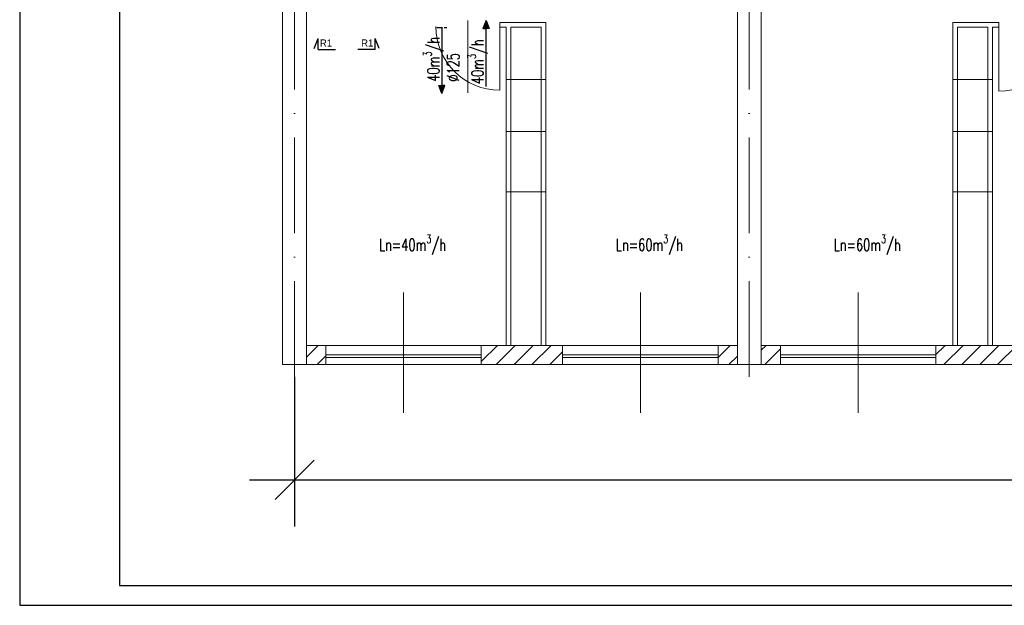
# Model space of a CAD drawing. Header units: millimetres. Extents: x -6513 to 30474, y -6915 to 65597.
# Tile 61 of 256: x -3136 to -1902, y 9407 to 10142. Entities that reach past the tile are written whole.
import ezdxf
from ezdxf.enums import TextEntityAlignment as Align

# ---------------------------------------------------------------- set-up
doc = ezdxf.new("R2010")
doc.units = ezdxf.units.MM
doc.linetypes.add('ACAD_ISO10W100', pattern=[18, 12, -3, 0, -3])
doc.linetypes.add('DASHED', pattern=[19.05, 12.7, -6.35])
doc.layers.get('0').update_dxf_attribs({"color": 8})
for name, color, linetype in [('A200_General07', 8, 'Continuous'), ('A200_General08', 8, 'Continuous'), ('A270_text04', 8, 'Continuous'), ('DB_WM_nawiew-opis', 8, 'Continuous'), ('DB_WM_wywies-opis', 8, 'Continuous')]:
    doc.layers.add(name, color=color, linetype=linetype)
for name, color, linetype, lineweight in [('A_cienka', 8, 'Continuous', 5), ('A_osie', 8, 'ACAD_ISO10W100', 5), ('A_widok', 8, 'Continuous', 13), ('A_Wymiary', 8, 'Continuous', 9), ('DB-WM-nawiew-opis', 8, 'Continuous', 25), ('DB-WM-nawiew-opis-odnośnik', 8, 'Continuous', 30), ('DB-WM-wywiew-opis', 8, 'Continuous', 25), ('DB_WM_nawiew', 8, 'Continuous', 30), ('R-TABELKA', 8, 'Continuous', 25)]:
    doc.layers.add(name, color=color, linetype=linetype, lineweight=lineweight)
doc.styles.add('BRH', font='txt')
doc.styles.get("Standard").update_dxf_attribs({"font": 'txt.shx', "width": 0.9})

# ---------------------------------------------------------------- blocks, each defined once
blk = doc.blocks.new('drzwi schem')
at = {"color": 252}
blk.add_line((0, 0), (0, 1), dxfattribs=at)
at = {"color": 252, "ltscale": 10}
blk.add_line((0.5, -0.093), (0.5, 1.04), dxfattribs=at)
at = {"color": 252}
blk.add_arc((0, 0), 1, 0, 90, dxfattribs=at)
blk = doc.blocks.new('A$C2355049C')
at = {"layer": 'DB-WM-nawiew-opis-odnośnik'}
h = blk.add_hatch(color=256, dxfattribs=at)
h.paths.add_polyline_path([(0, -9.8), (3.9, -9.8), (0, 0)])
h.paths.add_polyline_path([(0, 0), (-3.9, -9.8), (0, -9.8)])
at = {"layer": 'DB-WM-nawiew-opis-odnośnik', "flags": 128}
for points in [[(0, 0), (-3.9, -9.8), (0, -9.8)], [(0, -82.9), (0, 0)], [(0, 0), (3.9, -9.8), (0, -9.8)]]:
    blk.add_lwpolyline(points, dxfattribs=at)
blk = doc.blocks.new('Sect Mk right')
at = {"layer": 'A200_General07', "color": 1}
for p, q in [((0.29, 7.48), (3.92, 6.01)), ((0, 6.01), (0, -0.21)), ((0, 6.01), (3.92, 6.01))]:
    blk.add_line(p, q, dxfattribs=at)
at = {"layer": 'A270_text04', "color": 0, "style": 'BRH'}
blk.add_attdef('-', text='', height=4.51, dxfattribs=at).set_placement((1.77, 1.49), align=Align.MIDDLE)

msp = doc.modelspace()

# ---------------------------------------------------------------- hatches: boundary and pattern name
at = {"layer": 'A_Wymiary'}
h = msp.add_hatch(dxfattribs=at)
h.set_pattern_fill('ANSI31', color=256, scale=5, style=0)
h.set_pattern_definition([(45, (-3028.741, 6614.855), (-11.22532, 11.22532), [])])
h.paths.add_polyline_path([(-2752.446, 9733.092), (-2776.446, 9733.092), (-2776.446, 9709.092), (-2752.446, 9709.092)])
h.paths.add_polyline_path([(-2455.446, 9733.092), (-2557.446, 9733.092), (-2557.446, 9709.092), (-2455.446, 9709.092)])
h.paths.add_polyline_path([(-2236.446, 9733.092), (-2260.446, 9733.092), (-2260.446, 9709.092), (-2236.446, 9709.092)])
h.paths.add_polyline_path([(-2182.446, 9733.092), (-2206.446, 9733.092), (-2206.446, 9709.092), (-2182.446, 9709.092)])
h.paths.add_polyline_path([(-1885.446, 9733.092), (-1987.446, 9733.092), (-1987.446, 9709.092), (-1885.446, 9709.092)])
h.paths.add_polyline_path([(-1315.446, 9733.092), (-1417.446, 9733.092), (-1417.446, 9709.934), (-1315.446, 9709.934)])
h.paths.add_polyline_path([(-1612.446, 9733.092), (-1636.446, 9733.092), (-1636.446, 9709.092), (-1612.446, 9709.092)])
h.paths.add_polyline_path([(-1666.446, 9733.092), (-1690.446, 9733.092), (-1690.446, 9709.092), (-1666.446, 9709.092)])

# ---------------------------------------------------------------- linework, layer by layer
at = {"layer": 'A_cienka'}
for p, q in [((-2476.446, 10066.387), (-2526.446, 10066.387)), ((-1966.446, 10066.387), (-1916.446, 10066.387)), ((-2476.446, 10001.578), (-2526.446, 10001.578)), ((-1966.446, 10001.578), (-1916.446, 10001.578)), ((-2476.446, 9925.497), (-2526.446, 9925.497)), ((-1966.446, 9925.497), (-1916.446, 9925.497)), ((-2776.446, 9733.092), (-2236.446, 9733.092)), ((-2206.446, 9733.092), (-1666.446, 9733.092)), ((-2557.446, 9721.092), (-2752.446, 9721.092)), ((-2557.446, 9718.092), (-2752.446, 9718.092)), ((-2455.446, 9721.092), (-2260.446, 9721.092)), ((-2455.446, 9718.092), (-2260.446, 9718.092)), ((-1987.446, 9721.092), (-2182.446, 9721.092)), ((-1987.446, 9718.092), (-2182.446, 9718.092)), ((-2776.446, 9709.092), (2360.554, 9709.092)), ((-2776.446, 9709.092), (7544.554, 9709.092))]:
    msp.add_line(p, q, dxfattribs=at)
at = {"layer": 'A_cienka', "ltscale": 10}
for p, q in [((-2654.946, 9648.693), (-2654.946, 9799.49)), ((-2357.946, 9648.693), (-2357.946, 9799.49)), ((-2084.946, 9648.693), (-2084.946, 9799.49))]:
    msp.add_line(p, q, dxfattribs=at)
at = {"layer": 'A_osie', "ltscale": 10}
for p, q in [((-2791.446, 9693.649), (-2791.446, 11445.708)), ((-2221.446, 9693.649), (-2221.446, 11445.708))]:
    msp.add_line(p, q, dxfattribs=at)
at = {"layer": 'A_osie', "color": 252, "ltscale": 10}
msp.add_line((-2791.446, 9693.649), (-2791.446, 11207.457), dxfattribs=at)
at = {"layer": 'A_widok', "ltscale": 5}
for p, q in [((-2806.446, 9709.092), (-2806.446, 10335.092)), ((-2776.446, 9709.092), (-2776.446, 10335.092)), ((-2236.446, 10335.092), (-2236.446, 10066.435)), ((-2206.446, 10335.092), (-2206.446, 10066.435)), ((-2236.446, 9709.092), (-2236.446, 10215.092)), ((-2206.446, 9709.092), (-2206.446, 10215.092)), ((-2476.446, 10138.092), (-2534.353, 10138.092)), ((-2534.353, 10138.092), (-2534.353, 10132.092)), ((-2476.446, 9733.092), (-2476.446, 10138.092)), ((-1966.446, 9733.092), (-1966.446, 10138.092)), ((-1966.446, 10138.092), (-1908.54, 10138.092)), ((-1908.54, 10138.092), (-1908.54, 10132.092)), ((-2526.446, 10132.092), (-2534.353, 10132.092)), ((-2526.446, 9733.092), (-2526.446, 10132.092)), ((-2520.446, 9733.092), (-2520.446, 10132.092)), ((-2482.446, 10132.092), (-2520.446, 10132.092)), ((-2482.446, 9733.092), (-2482.446, 10132.092)), ((-1960.446, 9733.092), (-1960.446, 10132.092)), ((-1960.446, 10132.092), (-1922.446, 10132.092)), ((-1922.446, 9733.092), (-1922.446, 10132.092)), ((-1916.446, 9733.092), (-1916.446, 10132.092)), ((-1916.446, 10132.092), (-1908.54, 10132.092)), ((-2806.446, 9709.092), (-2776.446, 9709.092)), ((-2236.446, 9709.092), (-2206.446, 9709.092))]:
    msp.add_line(p, q, dxfattribs=at)
at = {"layer": 'A_widok', "color": 252, "ltscale": 5}
msp.add_line((-2806.446, 9709.092), (-2776.446, 9709.092), dxfattribs=at)
at = {"layer": 'A_widok', "ltscale": 5}
for points in [[(-2776.446, 9733.092), (-2752.446, 9733.092), (-2752.446, 9709.092), (-2776.446, 9709.092)], [(-2557.446, 9709.092), (-2455.446, 9709.092), (-2455.446, 9733.092), (-2557.446, 9733.092)], [(-2236.446, 9733.092), (-2260.446, 9733.092), (-2260.446, 9709.092), (-2236.446, 9709.092)], [(-2206.446, 9733.092), (-2182.446, 9733.092), (-2182.446, 9709.092), (-2206.446, 9709.092)], [(-1987.446, 9709.092), (-1885.446, 9709.092), (-1885.446, 9733.092), (-1987.446, 9733.092)]]:
    msp.add_lwpolyline(points, close=True, dxfattribs=at)
at = {"layer": 'DB_WM_nawiew', "linetype": 'DASHED', "ltscale": 0.5}
msp.add_lwpolyline([(-2613.301, 10131.878), (-2600.801, 10131.878)], dxfattribs=at)
at = {"layer": 'DB_WM_wywies-opis'}
for p, q in [((-2815.913, 9539.675), (-2766.98, 9589.165)), ((-2847.854, 9564.42), (115.444, 9564.42))]:
    msp.add_line(p, q, dxfattribs=at)
msp.add_lwpolyline([(-2791.446, 9693.649), (-2791.446, 9505.933)], dxfattribs=at)
at = {"layer": 'R-TABELKA'}
for p, q in [((-3136.084, 11457.247), (-3136.084, 9407.163)), ((-3011.084, 11432.247), (-3011.084, 9432.163)), ((-3011.084, 9432.163), (8302.828, 9432.163)), ((-3136.084, 9407.163), (8327.828, 9407.163))]:
    msp.add_line(p, q, dxfattribs=at)

# ---------------------------------------------------------------- block references
at = {"layer": 'A200_General08'}
ref = msp.add_blockref('Sect Mk right', (-2740.894, 10104.322), dxfattribs=dict(at, xscale=3.5, yscale=3.5, zscale=3.5, rotation=90.00000000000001))
ref.add_attrib('-', 'R1', dxfattribs={"layer": 'A270_text04', "color": 7, "height": 9, "style": 'BRH'}).set_placement((-2752.108, 10112.342), align=Align.MIDDLE)
ref = msp.add_blockref('Sect Mk right', (-2711.577, 10104.322), dxfattribs=dict(at, xscale=-3.5, yscale=3.5, zscale=3.5, rotation=270))
ref.add_attrib('-', 'R1', dxfattribs={"layer": 'A270_text04', "color": 7, "height": 9, "style": 'BRH'}).set_placement((-2700.363, 10112.342), align=Align.MIDDLE)
at = {"layer": 'A_cienka', "yscale": 80, "zscale": 80, "rotation": 180}
for p, xscale in [((-2534.353, 10133.092), 80), ((-1908.54, 10132.092), -80)]:
    msp.add_blockref('drzwi schem', p, dxfattribs=dict(at, xscale=xscale))
at = {"layer": 'DB_WM_nawiew'}
msp.add_blockref('A$C2355049C', (-2551.434, 10140.515), dxfattribs=at)
at = {"layer": 'DB_WM_nawiew', "rotation": 180}
msp.add_blockref('A$C2355049C', (-2606.946, 10049.156), dxfattribs=at)

# ---------------------------------------------------------------- texts
at = {"layer": 'DB-WM-nawiew-opis', "char_height": 15, "width": 37.14159, "attachment_point": 1, "rotation": 90}
for s, insert in [('\\A1;{\\Fsimplex|c238;\\W0.7;40m\\H0.7x;\\S3^ ;\\H1.4286x;/h\\P%%C125}', (-2630.098, 10063.852)), ('\\A1;{\\Fsimplex|c238;\\W0.7;40m\\H0.7x;\\S3^ ;\\H1.4286x;/h}', (-2574.676, 10060.838))]:
    msp.add_mtext(s, dxfattribs=dict(at, insert=insert))
at = {"layer": 'DB-WM-wywiew-opis', "insert": (-2681.791, 10201.57), "char_height": 15, "width": 37.14159, "attachment_point": 1}
msp.add_mtext('\\A1;{\\Fsimplex|c238;\\W0.7;100m\\H0.7x;\\S3^ ;\\H1.4286x;/h\\P%%C160}', dxfattribs=at)
at = {"layer": 'DB_WM_nawiew-opis', "char_height": 15, "width": 37.14159, "attachment_point": 1}
for s, insert in [('\\A1;{\\Fsimplex|c238;\\W0.7;Ln=40m\\H0.7x;\\S3^ ;\\H1.4286x;/h}', (-2685.693, 9871.843)), ('\\A1;{\\Fsimplex|c238;\\W0.7;Ln=60m\\H0.7x;\\S3^ ;\\H1.4286x;/h}', (-2388.693, 9871.843)), ('\\A1;{\\Fsimplex|c238;\\W0.7;Ln=60m\\H0.7x;\\S3^ ;\\H1.4286x;/h}', (-2115.693, 9871.843))]:
    msp.add_mtext(s, dxfattribs=dict(at, insert=insert))

doc.saveas('drawing.dxf')
